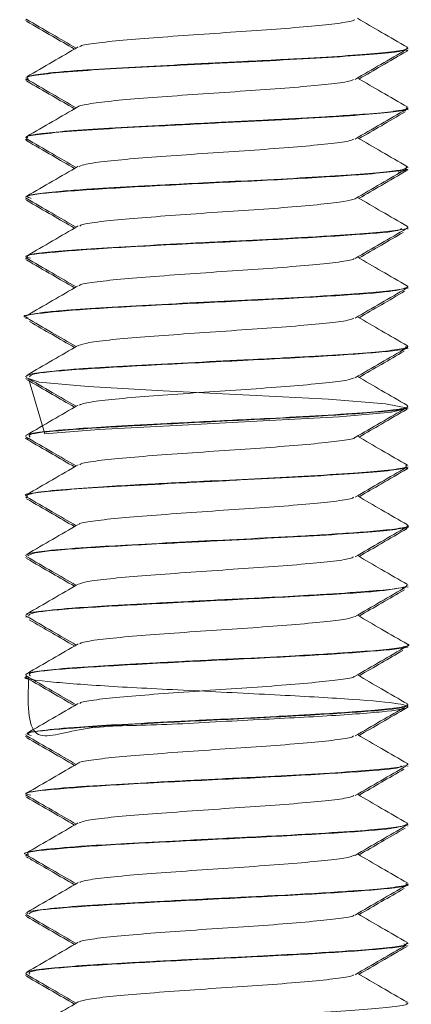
# Model space of a CAD drawing. Header units: millimetres. Extents: x -268 to 358, y -1428 to -19.
# Tile 29 of 34: x 244 to 252, y -81 to -60. Entities that reach past the tile are written whole.
import ezdxf

# ---------------------------------------------------------------- set-up
doc = ezdxf.new("R2010")
doc.units = ezdxf.units.MM

msp = doc.modelspace()

# ---------------------------------------------------------------- linework, layer by layer
at = {"color": 7, "linetype": 'Continuous', "lineweight": 15}
for p, q in [((243.831, -60.36), (243.831, -60.37)), ((251.831, -60.957), (251.831, -60.947)), ((251.831, -60.995), (251.831, -60.985)), ((243.831, -61.572), (243.831, -61.582)), ((243.831, -61.61), (243.831, -61.62)), ((251.781, -62.263), (251.784, -62.245)), ((251.831, -62.207), (251.831, -62.197)), ((251.831, -62.245), (251.831, -62.235)), ((243.831, -62.822), (243.831, -62.832)), ((243.831, -62.86), (243.831, -62.87)), ((251.769, -63.513), (251.8, -63.495)), ((251.831, -63.457), (251.831, -63.447)), ((251.831, -63.495), (251.831, -63.485)), ((243.831, -64.072), (243.831, -64.082)), ((243.831, -64.11), (243.831, -64.121)), ((251.831, -64.707), (251.831, -64.697)), ((251.831, -64.745), (251.831, -64.735)), ((243.831, -65.322), (243.831, -65.332)), ((243.831, -65.36), (243.831, -65.37)), ((251.831, -65.957), (251.831, -65.947)), ((251.831, -65.995), (251.831, -65.985)), ((243.831, -66.572), (243.831, -66.582)), ((243.831, -66.61), (243.831, -66.62)), ((251.831, -67.207), (251.831, -67.197)), ((251.712, -67.263), (251.751, -67.245)), ((251.831, -67.245), (251.831, -67.235)), ((243.831, -67.822), (243.831, -67.833)), ((243.831, -67.86), (243.831, -67.87)), ((251.831, -68.458), (251.831, -68.447)), ((251.831, -68.495), (251.831, -68.485)), ((243.831, -69.072), (243.831, -69.083)), ((243.831, -69.11), (243.831, -69.12)), ((251.819, -69.735), (251.735, -69.764)), ((251.831, -69.707), (251.831, -69.697)), ((251.831, -69.745), (251.831, -69.735)), ((243.831, -70.322), (243.831, -70.332)), ((243.831, -70.36), (243.831, -70.37)), ((243.862, -70.37), (243.839, -70.357)), ((251.793, -71.013), (251.785, -70.995)), ((251.831, -70.957), (251.831, -70.947)), ((251.831, -70.995), (251.831, -70.985)), ((243.831, -71.572), (243.831, -71.582)), ((243.831, -71.61), (243.831, -71.62)), ((251.716, -72.263), (251.764, -72.245)), ((251.831, -72.207), (251.831, -72.197)), ((251.831, -72.245), (251.831, -72.235)), ((243.831, -72.822), (243.831, -72.833)), ((243.831, -72.86), (243.831, -72.87)), ((251.745, -73.513), (251.822, -73.495)), ((251.831, -73.458), (251.831, -73.447)), ((251.831, -73.495), (251.831, -73.485)), ((243.831, -74.072), (243.831, -74.083)), ((243.831, -74.11), (243.831, -74.12)), ((251.831, -74.707), (251.831, -74.697)), ((251.831, -74.746), (251.831, -74.735)), ((243.831, -75.322), (243.831, -75.332)), ((243.831, -75.36), (243.831, -75.371)), ((251.831, -75.957), (251.831, -75.947)), ((251.831, -75.996), (251.831, -75.985)), ((243.831, -76.572), (243.831, -76.582)), ((243.831, -76.61), (243.831, -76.62)), ((251.831, -77.207), (251.831, -77.197)), ((251.831, -77.245), (251.831, -77.235)), ((243.831, -77.822), (243.831, -77.832)), ((243.831, -77.86), (243.831, -77.87)), ((243.846, -77.888), (243.889, -77.913)), ((251.711, -78.513), (251.744, -78.495)), ((251.831, -78.457), (251.831, -78.447)), ((251.831, -78.495), (251.831, -78.485)), ((243.831, -79.072), (243.831, -79.082)), ((243.831, -79.11), (243.831, -79.12)), ((251.831, -79.708), (251.831, -79.697)), ((251.831, -79.745), (251.831, -79.735)), ((243.831, -80.322), (243.831, -80.333)), ((243.831, -80.36), (243.831, -80.37)), ((251.831, -80.958), (251.831, -80.947))]:
    msp.add_line(p, q, dxfattribs=at)
at = {"color": 7, "linetype": 'Continuous', "lineweight": 15, "flags": 128}
msp.add_lwpolyline([(243.888, -67.87), (244.226, -69.031), (245.361, -68.939), (246.981, -68.851), (248.799, -68.758), (250.396, -68.67), (251.486, -68.578), (251.828, -68.488), (251.362, -68.399), (250.168, -68.306), (248.518, -68.218), (246.704, -68.125), (245.14, -68.036), (244.113, -67.945), (243.843, -67.854), (243.843, -67.854)], dxfattribs=at)
at = {"color": 7, "linetype": 'Continuous', "lineweight": 15}
for points, knots in [([(243.841, -60.346), (244.021, -60.451), (244.369, -60.653), (244.717, -60.855), (244.885, -60.952)], [0, 0, 0, 0, 0.517843, 1, 1, 1, 1]), ([(243.846, -60.388), (244.026, -60.493), (244.361, -60.687), (244.696, -60.881), (244.851, -60.971)], [0, 0, 0, 0, 0.537994, 1, 1, 1, 1]), ([(244.958, -60.927), (244.963, -60.92), (244.98, -60.894), (245.282, -60.847), (245.834, -60.784), (246.588, -60.728), (247.448, -60.665), (248.346, -60.605), (249.195, -60.546), (249.925, -60.483), (250.44, -60.426), (250.705, -60.382), (250.71, -60.359), (250.711, -60.356)], [0, 0, 0, 0, 0.034723, 0.140268, 0.2469, 0.351199, 0.457784, 0.56344, 0.668338, 0.775142, 0.879593, 0.985814, 1, 1, 1, 1]), ([(251.823, -60.934), (251.643, -60.83), (251.294, -60.628), (250.945, -60.425), (250.776, -60.327)], [0, 0, 0, 0, 0.515654, 1, 1, 1, 1]), ([(243.878, -61.597), (243.861, -61.582), (243.82, -61.547), (244.182, -61.495), (244.865, -61.431), (245.833, -61.373), (246.979, -61.312), (248.203, -61.25), (249.394, -61.193), (250.442, -61.13), (251.245, -61.071), (251.75, -61.014), (251.791, -60.975), (251.81, -60.957)], [0, 0, 0, 0, 0.069049, 0.162428, 0.257736, 0.351084, 0.445643, 0.540568, 0.63368, 0.728921, 0.822744, 0.91677, 1, 1, 1, 1]), ([(251.802, -60.934), (251.815, -60.937), (251.829, -60.94), (251.83, -60.943), (251.83, -60.943), (251.83, -60.944), (251.831, -60.95), (251.82, -60.969), (251.698, -61.007), (251.263, -61.06), (250.499, -61.116), (249.825, -61.157), (249.434, -61.179), (249.329, -61.184), (248.984, -61.202), (248.267, -61.237), (247.209, -61.29), (246.087, -61.349), (245.403, -61.388), (245.034, -61.413), (244.76, -61.433), (244.317, -61.471), (243.903, -61.52), (243.866, -61.556), (243.849, -61.572)], [0, 0, 0, 0, 0.013166, 0.013412, 0.013828, 0.015168, 0.019882, 0.037442, 0.104972, 0.195445, 0.285565, 0.377243, 0.3805, 0.386041, 0.403973, 0.467137, 0.558111, 0.648553, 0.738988, 0.748229, 0.766613, 0.830709, 0.921471, 1, 1, 1, 1]), ([(244.93, -60.926), (244.75, -61.03), (244.39, -61.239), (244.03, -61.448), (243.85, -61.552)], [0, 0, 0, 0, 0.4996716, 1, 1, 1, 1]), ([(250.727, -61.606), (250.906, -61.501), (251.265, -61.292), (251.625, -61.084), (251.805, -60.979)], [0, 0, 0, 0, 0.49971, 1, 1, 1, 1]), ([(250.81, -61.596), (250.966, -61.506), (251.3, -61.311), (251.636, -61.117), (251.815, -61.013)], [0, 0, 0, 0, 0.464504, 1, 1, 1, 1]), ([(251.81, -61.013), (251.813, -61.012), (251.841, -61.007), (251.817, -61.001), (251.795, -60.995)], [0, 0, 0, 0, 0.110509, 1, 1, 1, 1]), ([(243.849, -61.62), (243.841, -61.618), (243.817, -61.61), (243.86, -61.603), (243.889, -61.598)], [0, 0, 0, 0, 0.306725, 1, 1, 1, 1]), ([(243.841, -61.596), (244.021, -61.701), (244.369, -61.903), (244.717, -62.105), (244.885, -62.202)], [0, 0, 0, 0, 0.517843, 1, 1, 1, 1]), ([(243.846, -61.638), (244.026, -61.743), (244.361, -61.937), (244.696, -62.131), (244.851, -62.221)], [0, 0, 0, 0, 0.537994, 1, 1, 1, 1]), ([(244.937, -62.176), (244.937, -62.175), (244.933, -62.154), (245.175, -62.115), (245.658, -62.051), (246.37, -61.993), (247.207, -61.932), (248.103, -61.87), (248.974, -61.813), (249.743, -61.75), (250.322, -61.691), (250.654, -61.643), (250.685, -61.614), (250.695, -61.606)], [0, 0, 0, 0, 0.006044, 0.110696, 0.217519, 0.322136, 0.428115, 0.534505, 0.638856, 0.745604, 0.850754, 0.956133, 1, 1, 1, 1]), ([(251.823, -62.184), (251.643, -62.08), (251.294, -61.878), (250.945, -61.675), (250.776, -61.577)], [0, 0, 0, 0, 0.5156526, 1, 1, 1, 1]), ([(243.862, -62.832), (243.853, -62.827), (243.799, -62.803), (244.061, -62.761), (244.644, -62.698), (245.55, -62.638), (246.656, -62.58), (247.868, -62.516), (249.081, -62.459), (250.176, -62.397), (251.065, -62.336), (251.627, -62.279), (251.873, -62.233), (251.815, -62.21), (251.808, -62.207)], [0, 0, 0, 0, 0.021184, 0.116451, 0.213857, 0.310204, 0.406155, 0.50367, 0.599014, 0.696129, 0.792999, 0.888501, 0.986061, 1, 1, 1, 1]), ([(244.93, -62.176), (244.75, -62.28), (244.39, -62.489), (244.03, -62.698), (243.85, -62.802)], [0, 0, 0, 0, 0.4996716, 1, 1, 1, 1]), ([(251.793, -62.197), (251.804, -62.203), (251.841, -62.223), (251.711, -62.248), (251.589, -62.268), (251.549, -62.273), (251.394, -62.294), (251.121, -62.319), (250.609, -62.357), (250.01, -62.397), (249.419, -62.43), (249.045, -62.449), (249.031, -62.45), (248.984, -62.452), (248.806, -62.461), (248.445, -62.479), (248.074, -62.497), (247.763, -62.513), (247.372, -62.532), (246.64, -62.57), (245.672, -62.622), (244.777, -62.678), (244.329, -62.721), (244.126, -62.746), (243.99, -62.765), (243.839, -62.79), (243.863, -62.813), (243.873, -62.822)], [0, 0, 0, 0, 0.03007, 0.097471, 0.115755, 0.121029, 0.123723, 0.215066, 0.246971, 0.308288, 0.401327, 0.401679, 0.402364, 0.404732, 0.413462, 0.446881, 0.492907, 0.502403, 0.521193, 0.586554, 0.678838, 0.770738, 0.86424, 0.873524, 0.891916, 0.95593, 1, 1, 1, 1]), ([(250.727, -62.856), (250.906, -62.751), (251.265, -62.542), (251.625, -62.334), (251.805, -62.23)], [0, 0, 0, 0, 0.499711, 1, 1, 1, 1]), ([(250.81, -62.846), (250.966, -62.756), (251.287, -62.569), (251.609, -62.383), (251.775, -62.286)], [0, 0, 0, 0, 0.48392, 1, 1, 1, 1]), ([(243.867, -62.888), (243.854, -62.886), (243.811, -62.877), (243.848, -62.868), (243.874, -62.861)], [0, 0, 0, 0, 0.29536, 1, 1, 1, 1]), ([(243.841, -62.846), (244.021, -62.951), (244.369, -63.153), (244.717, -63.355), (244.885, -63.452)], [0, 0, 0, 0, 0.517843, 1, 1, 1, 1]), ([(243.846, -62.888), (244.026, -62.993), (244.361, -63.187), (244.696, -63.381), (244.851, -63.471)], [0, 0, 0, 0, 0.537995, 1, 1, 1, 1]), ([(244.948, -63.427), (244.985, -63.412), (245.07, -63.377), (245.508, -63.318), (246.16, -63.258), (246.972, -63.2), (247.858, -63.136), (248.745, -63.079), (249.549, -63.017), (250.186, -62.956), (250.598, -62.904), (250.67, -62.869), (250.699, -62.855)], [0, 0, 0, 0, 0.083631, 0.18999, 0.295189, 0.399955, 0.506435, 0.610534, 0.716575, 0.822348, 0.92662, 1, 1, 1, 1]), ([(251.823, -63.434), (251.643, -63.33), (251.294, -63.128), (250.945, -62.925), (250.776, -62.827)], [0, 0, 0, 0, 0.5156526, 1, 1, 1, 1]), ([(251.805, -63.434), (251.801, -63.455), (251.794, -63.494), (251.345, -63.551), (250.672, -63.604), (249.73, -63.664), (248.65, -63.72), (247.629, -63.769), (246.858, -63.809), (246.097, -63.85), (245.513, -63.881), (244.936, -63.919), (244.433, -63.959), (243.972, -64.011), (243.84, -64.048), (243.832, -64.068), (243.831, -64.069), (243.83, -64.07), (243.831, -64.072), (243.831, -64.072)], [0, 0, 0, 0, 0.098252, 0.178368, 0.266383, 0.358058, 0.448137, 0.531813, 0.595348, 0.630674, 0.720274, 0.751658, 0.811705, 0.902128, 0.992544, 0.993268, 0.994662, 0.99946, 1, 1, 1, 1]), ([(244.93, -63.426), (244.75, -63.53), (244.39, -63.739), (244.03, -63.948), (243.85, -64.052)], [0, 0, 0, 0, 0.4996723, 1, 1, 1, 1]), ([(243.945, -64.098), (243.902, -64.083), (243.764, -64.039), (244.417, -63.965), (245.739, -63.876), (247.531, -63.783), (249.373, -63.696), (250.741, -63.611), (251.507, -63.545), (251.833, -63.494), (251.797, -63.466), (251.786, -63.457)], [0, 0, 0, 0, 0.065651, 0.206348, 0.347224, 0.48913, 0.629277, 0.771637, 0.864988, 0.96038, 1, 1, 1, 1]), ([(250.727, -64.106), (250.906, -64.001), (251.265, -63.792), (251.625, -63.584), (251.805, -63.48)], [0, 0, 0, 0, 0.49971, 1, 1, 1, 1]), ([(251.796, -63.485), (251.807, -63.49), (251.866, -63.511), (251.734, -63.532), (251.628, -63.549)], [0, 0, 0, 0, 0.195191, 1, 1, 1, 1]), ([(250.81, -64.096), (250.966, -64.006), (251.3, -63.811), (251.636, -63.617), (251.815, -63.513)], [0, 0, 0, 0, 0.464505, 1, 1, 1, 1]), ([(243.841, -64.096), (244.021, -64.201), (244.369, -64.403), (244.717, -64.605), (244.885, -64.702)], [0, 0, 0, 0, 0.517843, 1, 1, 1, 1]), ([(244.961, -64.677), (244.975, -64.667), (245.015, -64.637), (245.368, -64.585), (245.963, -64.524), (246.742, -64.467), (247.614, -64.403), (248.509, -64.345), (249.344, -64.285), (250.033, -64.222), (250.538, -64.165), (250.663, -64.125), (250.726, -64.104)], [0, 0, 0, 0, 0.054364, 0.160178, 0.266163, 0.370275, 0.476757, 0.581445, 0.6867, 0.793023, 0.897023, 1, 1, 1, 1]), ([(251.823, -64.684), (251.643, -64.58), (251.294, -64.378), (250.945, -64.175), (250.776, -64.077)], [0, 0, 0, 0, 0.515654, 1, 1, 1, 1]), ([(243.846, -64.138), (244.026, -64.243), (244.361, -64.437), (244.696, -64.631), (244.851, -64.721)], [0, 0, 0, 0, 0.537994, 1, 1, 1, 1]), ([(243.926, -65.347), (243.889, -65.338), (243.72, -65.299), (244.25, -65.233), (245.45, -65.141), (247.192, -65.05), (249.06, -64.962), (250.64, -64.868), (251.618, -64.795), (251.679, -64.747), (251.701, -64.73)], [0, 0, 0, 0, 0.0418936, 0.1874698, 0.3346162, 0.4810824, 0.6270005, 0.774616, 0.920053, 1, 1, 1, 1]), ([(244.93, -64.676), (244.75, -64.78), (244.39, -64.989), (244.03, -65.198), (243.85, -65.302)], [0, 0, 0, 0, 0.4996716, 1, 1, 1, 1]), ([(251.813, -64.697), (251.819, -64.699), (251.873, -64.72), (251.653, -64.764), (251.144, -64.82), (250.42, -64.871), (249.762, -64.911), (249.056, -64.95), (248.496, -64.976), (247.991, -65.001), (247.601, -65.021), (246.867, -65.058), (245.883, -65.111), (244.941, -65.166), (244.256, -65.227), (243.869, -65.277), (243.868, -65.309), (243.867, -65.322)], [0, 0, 0, 0, 0.010814, 0.104387, 0.196147, 0.2887, 0.349298, 0.382342, 0.473668, 0.484418, 0.503592, 0.567119, 0.660014, 0.751506, 0.845052, 0.937092, 1, 1, 1, 1]), ([(250.727, -65.356), (250.906, -65.251), (251.265, -65.042), (251.625, -64.834), (251.805, -64.73)], [0, 0, 0, 0, 0.49971, 1, 1, 1, 1]), ([(250.81, -65.346), (250.966, -65.256), (251.274, -65.077), (251.583, -64.898), (251.736, -64.809)], [0, 0, 0, 0, 0.504415, 1, 1, 1, 1]), ([(243.841, -65.346), (244.021, -65.451), (244.369, -65.653), (244.717, -65.855), (244.885, -65.952)], [0, 0, 0, 0, 0.517843, 1, 1, 1, 1]), ([(244.954, -65.927), (244.956, -65.922), (244.965, -65.897), (245.246, -65.853), (245.777, -65.79), (246.518, -65.733), (247.372, -65.67), (248.27, -65.609), (249.127, -65.552), (249.869, -65.488), (250.405, -65.431), (250.689, -65.385), (250.701, -65.36), (250.704, -65.356)], [0, 0, 0, 0, 0.025696, 0.130925, 0.237659, 0.341998, 0.448434, 0.554362, 0.659028, 0.765856, 0.870469, 0.976464, 1, 1, 1, 1]), ([(251.823, -65.934), (251.643, -65.83), (251.294, -65.628), (250.945, -65.425), (250.776, -65.327)], [0, 0, 0, 0, 0.515654, 1, 1, 1, 1]), ([(243.846, -65.388), (244.026, -65.493), (244.361, -65.687), (244.696, -65.881), (244.851, -65.971)], [0, 0, 0, 0, 0.537994, 1, 1, 1, 1]), ([(243.879, -66.597), (243.862, -66.594), (243.682, -66.56), (244.111, -66.5), (245.175, -66.406), (246.862, -66.318), (248.726, -66.227), (250.397, -66.135), (251.599, -66.048), (251.746, -65.987), (251.82, -65.957)], [0, 0, 0, 0, 0.014318, 0.154591, 0.297053, 0.437661, 0.579137, 0.720857, 0.861349, 1, 1, 1, 1]), ([(251.818, -65.934), (251.822, -65.936), (251.849, -65.95), (251.792, -65.985), (251.5, -66.037), (250.982, -66.08), (250.435, -66.119), (249.808, -66.159), (248.858, -66.21), (247.689, -66.265), (246.534, -66.326), (245.486, -66.382), (244.734, -66.433), (244.313, -66.473), (243.996, -66.512), (243.867, -66.539), (243.833, -66.563), (243.832, -66.568), (243.832, -66.572)], [0, 0, 0, 0, 0.009426, 0.066846, 0.15827, 0.247765, 0.2817, 0.339501, 0.430308, 0.520155, 0.611863, 0.701803, 0.7925, 0.852089, 0.884279, 0.973787, 0.984385, 1, 1, 1, 1]), ([(244.93, -65.926), (244.75, -66.03), (244.39, -66.239), (244.03, -66.448), (243.85, -66.552)], [0, 0, 0, 0, 0.4996716, 1, 1, 1, 1]), ([(250.727, -66.606), (250.906, -66.501), (251.265, -66.292), (251.625, -66.084), (251.805, -65.98)], [0, 0, 0, 0, 0.499711, 1, 1, 1, 1]), ([(250.81, -66.596), (250.966, -66.506), (251.283, -66.322), (251.601, -66.137), (251.763, -66.043)], [0, 0, 0, 0, 0.489822, 1, 1, 1, 1]), ([(243.841, -66.596), (244.021, -66.701), (244.369, -66.903), (244.717, -67.105), (244.885, -67.202)], [0, 0, 0, 0, 0.517843, 1, 1, 1, 1]), ([(251.823, -67.184), (251.643, -67.08), (251.294, -66.878), (250.945, -66.675), (250.776, -66.577)], [0, 0, 0, 0, 0.515653, 1, 1, 1, 1]), ([(243.908, -66.674), (244.068, -66.767), (244.382, -66.949), (244.696, -67.131), (244.851, -67.221)], [0, 0, 0, 0, 0.507632, 1, 1, 1, 1]), ([(244.93, -67.177), (244.99, -67.158), (245.113, -67.119), (245.614, -67.056), (246.302, -66.998), (247.133, -66.938), (248.026, -66.875), (248.903, -66.818), (249.683, -66.755), (250.282, -66.696), (250.637, -66.647), (250.68, -66.616), (250.694, -66.605)], [0, 0, 0, 0, 0.102855, 0.209487, 0.314149, 0.419692, 0.526065, 0.630192, 0.73667, 0.841967, 0.946856, 1, 1, 1, 1]), ([(251.804, -67.184), (251.816, -67.187), (251.828, -67.189), (251.83, -67.192), (251.83, -67.194), (251.831, -67.199), (251.822, -67.218), (251.702, -67.256), (251.273, -67.309), (250.513, -67.365), (249.817, -67.408), (249.348, -67.433), (248.991, -67.452), (248.279, -67.487), (247.228, -67.539), (246.104, -67.598), (245.416, -67.637), (245.045, -67.662), (244.769, -67.682), (244.325, -67.72), (243.906, -67.77), (243.866, -67.805), (243.847, -67.822)], [0, 0, 0, 0, 0.011683, 0.0124688, 0.0139156, 0.018794, 0.0364831, 0.1034799, 0.1940019, 0.2840766, 0.3757607, 0.3857531, 0.4040869, 0.4656914, 0.5566277, 0.6470811, 0.7375271, 0.7471901, 0.7657116, 0.8292325, 0.9200376, 1, 1, 1, 1]), ([(244.93, -67.176), (244.75, -67.28), (244.39, -67.489), (244.03, -67.698), (243.85, -67.802)], [0, 0, 0, 0, 0.4996716, 1, 1, 1, 1]), ([(243.906, -67.833), (243.921, -67.81), (243.955, -67.759), (244.952, -67.672), (246.529, -67.585), (248.387, -67.492), (250.146, -67.403), (251.364, -67.313), (251.921, -67.246), (251.795, -67.212), (251.778, -67.207)], [0, 0, 0, 0, 0.1085085, 0.2544331, 0.3980748, 0.5437138, 0.687972, 0.832395, 0.9778932, 1, 1, 1, 1]), ([(250.727, -67.856), (250.906, -67.751), (251.265, -67.542), (251.625, -67.334), (251.805, -67.23)], [0, 0, 0, 0, 0.49971, 1, 1, 1, 1]), ([(250.81, -67.846), (250.966, -67.756), (251.28, -67.573), (251.595, -67.391), (251.755, -67.298)], [0, 0, 0, 0, 0.494411, 1, 1, 1, 1]), ([(251.823, -68.434), (251.643, -68.33), (251.294, -68.128), (250.945, -67.925), (250.776, -67.827)], [0, 0, 0, 0, 0.515653, 1, 1, 1, 1]), ([(243.841, -67.846), (244.021, -67.951), (244.369, -68.153), (244.717, -68.355), (244.885, -68.452)], [0, 0, 0, 0, 0.517844, 1, 1, 1, 1]), ([(243.846, -67.888), (244.026, -67.993), (244.361, -68.187), (244.696, -68.381), (244.851, -68.471)], [0, 0, 0, 0, 0.537994, 1, 1, 1, 1]), ([(244.954, -68.427), (244.983, -68.413), (245.052, -68.38), (245.462, -68.324), (246.097, -68.263), (246.899, -68.205), (247.781, -68.141), (248.671, -68.084), (249.485, -68.023), (250.14, -67.961), (250.58, -67.908), (250.667, -67.871), (250.705, -67.855)], [0, 0, 0, 0, 0.074355, 0.180586, 0.286074, 0.390576, 0.4971, 0.601328, 0.707163, 0.813151, 0.91728, 1, 1, 1, 1]), ([(251.812, -68.447), (251.818, -68.45), (251.866, -68.476), (251.605, -68.523), (250.985, -68.582), (250.085, -68.643), (249.077, -68.699), (247.966, -68.752), (246.839, -68.81), (245.741, -68.868), (244.812, -68.925), (244.152, -68.986), (243.888, -69.033), (243.826, -69.06), (243.834, -69.07), (243.835, -69.072)], [0, 0, 0, 0, 0.014949, 0.125621, 0.211777, 0.314513, 0.411647, 0.473517, 0.583594, 0.677139, 0.756287, 0.867635, 0.95347, 0.991374, 1, 1, 1, 1]), ([(244.93, -68.426), (244.75, -68.53), (244.39, -68.739), (244.03, -68.948), (243.85, -69.052)], [0, 0, 0, 0, 0.4996716, 1, 1, 1, 1]), ([(243.922, -69.097), (243.9, -69.076), (243.848, -69.024), (244.719, -68.939), (246.209, -68.852), (248.046, -68.757), (249.859, -68.67), (251.174, -68.578), (251.835, -68.515), (251.777, -68.482), (251.772, -68.48)], [0, 0, 0, 0, 0.1072858, 0.2545992, 0.4000687, 0.5478373, 0.6933854, 0.8404881, 0.9869333, 1, 1, 1, 1]), ([(250.727, -69.106), (250.906, -69.001), (251.265, -68.792), (251.625, -68.584), (251.805, -68.48)], [0, 0, 0, 0, 0.49971, 1, 1, 1, 1]), ([(250.81, -69.096), (250.966, -69.006), (251.3, -68.811), (251.636, -68.617), (251.815, -68.513)], [0, 0, 0, 0, 0.4645044, 1, 1, 1, 1]), ([(243.908, -69.138), (243.859, -69.133), (243.806, -69.127), (243.834, -69.121), (243.835, -69.12)], [0, 0, 0, 0, 0.941048, 1, 1, 1, 1]), ([(243.841, -69.096), (244.021, -69.201), (244.369, -69.403), (244.717, -69.605), (244.885, -69.702)], [0, 0, 0, 0, 0.517843, 1, 1, 1, 1]), ([(243.846, -69.138), (244.026, -69.243), (244.361, -69.437), (244.696, -69.631), (244.851, -69.721)], [0, 0, 0, 0, 0.537994, 1, 1, 1, 1]), ([(244.961, -69.677), (244.97, -69.668), (244.999, -69.64), (245.327, -69.591), (245.903, -69.528), (246.671, -69.472), (247.537, -69.409), (248.435, -69.349), (249.275, -69.29), (249.989, -69.227), (250.478, -69.17), (250.723, -69.128), (250.722, -69.107), (250.722, -69.106)], [0, 0, 0, 0, 0.045374, 0.151244, 0.257708, 0.362031, 0.468742, 0.574033, 0.679271, 0.785996, 0.890328, 0.996765, 1, 1, 1, 1]), ([(251.823, -69.684), (251.643, -69.58), (251.294, -69.378), (250.945, -69.175), (250.776, -69.077)], [0, 0, 0, 0, 0.515653, 1, 1, 1, 1]), ([(251.791, -69.684), (251.802, -69.7), (251.829, -69.738), (251.421, -69.795), (250.688, -69.853), (249.741, -69.914), (248.644, -69.97), (247.452, -70.027), (246.347, -70.086), (245.374, -70.139), (244.55, -70.196), (244.011, -70.258), (243.785, -70.299), (243.84, -70.32), (243.845, -70.322)], [0, 0, 0, 0, 0.0729264, 0.1764552, 0.2617108, 0.3615328, 0.4471735, 0.5316342, 0.6391253, 0.70847, 0.7944537, 0.903699, 0.9919038, 1, 1, 1, 1]), ([(244.93, -69.676), (244.75, -69.78), (244.39, -69.989), (244.03, -70.198), (243.85, -70.302)], [0, 0, 0, 0, 0.499672, 1, 1, 1, 1]), ([(243.867, -70.347), (243.857, -70.33), (243.833, -70.293), (244.236, -70.238), (244.951, -70.175), (245.942, -70.118), (247.1, -70.056), (248.326, -69.994), (249.508, -69.937), (250.536, -69.874), (251.309, -69.816), (251.77, -69.759), (251.79, -69.723), (251.798, -69.707)], [0, 0, 0, 0, 0.078257, 0.171889, 0.267179, 0.360369, 0.45517, 0.549895, 0.643134, 0.738437, 0.831978, 0.926322, 1, 1, 1, 1]), ([(250.727, -70.356), (250.906, -70.251), (251.265, -70.042), (251.625, -69.834), (251.805, -69.73)], [0, 0, 0, 0, 0.49971, 1, 1, 1, 1]), ([(250.81, -70.346), (250.966, -70.256), (251.3, -70.061), (251.636, -69.867), (251.815, -69.763)], [0, 0, 0, 0, 0.4645044, 1, 1, 1, 1]), ([(251.794, -69.763), (251.809, -69.76), (251.84, -69.754), (251.818, -69.748), (251.807, -69.745)], [0, 0, 0, 0, 0.465872, 1, 1, 1, 1]), ([(243.841, -70.346), (244.021, -70.451), (244.369, -70.653), (244.717, -70.855), (244.885, -70.952)], [0, 0, 0, 0, 0.517843, 1, 1, 1, 1]), ([(243.846, -70.388), (244.026, -70.493), (244.361, -70.687), (244.696, -70.881), (244.851, -70.971)], [0, 0, 0, 0, 0.537994, 1, 1, 1, 1]), ([(244.947, -70.926), (244.948, -70.923), (244.95, -70.9), (245.212, -70.858), (245.721, -70.795), (246.45, -70.738), (247.296, -70.676), (248.193, -70.614), (249.057, -70.557), (249.811, -70.494), (250.368, -70.436), (250.673, -70.389), (250.693, -70.362), (250.698, -70.356)], [0, 0, 0, 0, 0.016668, 0.121601, 0.228398, 0.332833, 0.43908, 0.545242, 0.649732, 0.756545, 0.861374, 0.967107, 1, 1, 1, 1]), ([(251.823, -70.934), (251.643, -70.83), (251.294, -70.628), (250.945, -70.425), (250.776, -70.327)], [0, 0, 0, 0, 0.515653, 1, 1, 1, 1]), ([(244.93, -70.926), (244.75, -71.03), (244.39, -71.239), (244.03, -71.448), (243.85, -71.552)], [0, 0, 0, 0, 0.4996716, 1, 1, 1, 1]), ([(251.8, -70.934), (251.812, -70.938), (251.893, -70.964), (251.679, -71.012), (251.18, -71.065), (250.414, -71.122), (249.382, -71.184), (248.149, -71.243), (246.991, -71.302), (245.953, -71.357), (244.98, -71.413), (244.267, -71.474), (243.883, -71.527), (243.848, -71.559), (243.833, -71.572)], [0, 0, 0, 0, 0.017988, 0.12605, 0.210886, 0.278686, 0.39568, 0.488818, 0.571012, 0.665022, 0.744221, 0.849457, 0.937828, 1, 1, 1, 1]), ([(243.873, -71.582), (243.917, -71.557), (244.012, -71.501), (245.119, -71.411), (246.577, -71.334), (247.992, -71.26), (249.198, -71.203), (250.275, -71.141), (251.14, -71.08), (251.663, -71.022), (251.886, -70.978), (251.826, -70.958), (251.823, -70.957)], [0, 0, 0, 0, 0.126027, 0.271527, 0.414923, 0.512513, 0.607945, 0.705402, 0.802163, 0.898045, 0.995763, 1, 1, 1, 1]), ([(250.727, -71.606), (250.906, -71.501), (251.265, -71.292), (251.625, -71.084), (251.805, -70.98)], [0, 0, 0, 0, 0.49971, 1, 1, 1, 1]), ([(250.81, -71.596), (250.966, -71.506), (251.3, -71.311), (251.636, -71.117), (251.815, -71.013)], [0, 0, 0, 0, 0.4645044, 1, 1, 1, 1]), ([(243.841, -71.596), (244.021, -71.701), (244.369, -71.903), (244.717, -72.105), (244.885, -72.202)], [0, 0, 0, 0, 0.517843, 1, 1, 1, 1]), ([(243.846, -71.638), (244.026, -71.743), (244.361, -71.937), (244.696, -72.131), (244.851, -72.221)], [0, 0, 0, 0, 0.537994, 1, 1, 1, 1]), ([(244.938, -72.177), (244.987, -72.16), (245.092, -72.123), (245.564, -72.062), (246.236, -72.003), (247.059, -71.943), (247.949, -71.88), (248.83, -71.823), (249.622, -71.761), (250.239, -71.7), (250.619, -71.65), (250.675, -71.617), (250.695, -71.605)], [0, 0, 0, 0, 0.094559, 0.201021, 0.305842, 0.410971, 0.517349, 0.621365, 0.727596, 0.833067, 0.937573, 1, 1, 1, 1]), ([(251.823, -72.184), (251.643, -72.08), (251.294, -71.878), (250.945, -71.675), (250.776, -71.577)], [0, 0, 0, 0, 0.515653, 1, 1, 1, 1]), ([(251.801, -72.197), (251.807, -72.205), (251.832, -72.234), (251.52, -72.284), (250.849, -72.341), (249.979, -72.399), (248.911, -72.457), (247.769, -72.511), (246.56, -72.575), (245.543, -72.629), (244.663, -72.687), (244.085, -72.748), (243.811, -72.791), (243.858, -72.816), (243.869, -72.822)], [0, 0, 0, 0, 0.035793, 0.141944, 0.227885, 0.330942, 0.406714, 0.505123, 0.602635, 0.696215, 0.774751, 0.88385, 0.971976, 1, 1, 1, 1]), ([(244.93, -72.176), (244.75, -72.28), (244.39, -72.489), (244.03, -72.698), (243.85, -72.802)], [0, 0, 0, 0, 0.499672, 1, 1, 1, 1]), ([(243.891, -72.847), (243.892, -72.822), (243.893, -72.767), (244.873, -72.677), (246.426, -72.591), (248.286, -72.497), (250.033, -72.408), (251.38, -72.319), (251.655, -72.259), (251.791, -72.23)], [0, 0, 0, 0, 0.125045, 0.272765, 0.418226, 0.565891, 0.711806, 0.858344, 1, 1, 1, 1]), ([(250.727, -72.856), (250.906, -72.751), (251.265, -72.542), (251.625, -72.334), (251.805, -72.23)], [0, 0, 0, 0, 0.49971, 1, 1, 1, 1]), ([(250.81, -72.846), (250.966, -72.756), (251.282, -72.572), (251.599, -72.389), (251.76, -72.295)], [0, 0, 0, 0, 0.491842, 1, 1, 1, 1]), ([(243.871, -72.87), (243.849, -72.866), (243.817, -72.861), (243.851, -72.857), (243.861, -72.855)], [0, 0, 0, 0, 0.687957, 1, 1, 1, 1]), ([(243.841, -72.846), (244.021, -72.951), (244.369, -73.153), (244.717, -73.355), (244.885, -73.452)], [0, 0, 0, 0, 0.517843, 1, 1, 1, 1]), ([(243.903, -72.921), (244.065, -73.015), (244.381, -73.198), (244.696, -73.381), (244.851, -73.471)], [0, 0, 0, 0, 0.510083, 1, 1, 1, 1]), ([(244.958, -73.427), (244.979, -73.415), (245.035, -73.383), (245.418, -73.329), (246.034, -73.268), (246.826, -73.21), (247.704, -73.147), (248.597, -73.089), (249.421, -73.028), (250.091, -72.966), (250.561, -72.911), (250.665, -72.873), (250.713, -72.855)], [0, 0, 0, 0, 0.065125, 0.171186, 0.276926, 0.381218, 0.487746, 0.592155, 0.697746, 0.803911, 0.907949, 1, 1, 1, 1]), ([(251.823, -73.434), (251.643, -73.33), (251.294, -73.128), (250.945, -72.925), (250.776, -72.827)], [0, 0, 0, 0, 0.515653, 1, 1, 1, 1]), ([(251.82, -73.434), (251.822, -73.434), (251.903, -73.455), (251.742, -73.499), (251.303, -73.556), (250.783, -73.595), (250.385, -73.622), (250.035, -73.644), (249.387, -73.682), (248.629, -73.721), (247.9, -73.755), (247.122, -73.795), (246.171, -73.845), (245.161, -73.901), (244.392, -73.961), (243.993, -74.012), (243.865, -74.043), (243.836, -74.059), (243.831, -74.068), (243.831, -74.071), (243.831, -74.072)], [0, 0, 0, 0, 0.0014407, 0.1015319, 0.192031, 0.2739777, 0.2898905, 0.3175519, 0.3776527, 0.4642033, 0.5002998, 0.5489661, 0.6464896, 0.7282863, 0.8274842, 0.9180554, 0.9614592, 0.9842621, 0.9962153, 1, 1, 1, 1]), ([(244.93, -73.426), (244.75, -73.53), (244.39, -73.739), (244.03, -73.948), (243.85, -74.052)], [0, 0, 0, 0, 0.499672, 1, 1, 1, 1]), ([(243.932, -74.098), (243.902, -74.077), (243.829, -74.027), (244.652, -73.944), (246.11, -73.857), (247.939, -73.763), (249.763, -73.676), (251.117, -73.583), (251.811, -73.519), (251.76, -73.484), (251.754, -73.48)], [0, 0, 0, 0, 0.099201, 0.24627, 0.39182, 0.539579, 0.685034, 0.83236, 0.978543, 1, 1, 1, 1]), ([(250.727, -74.106), (250.906, -74.001), (251.265, -73.792), (251.625, -73.584), (251.805, -73.48)], [0, 0, 0, 0, 0.49971, 1, 1, 1, 1]), ([(250.81, -74.096), (250.966, -74.006), (251.272, -73.828), (251.579, -73.65), (251.73, -73.563)], [0, 0, 0, 0, 0.507766, 1, 1, 1, 1]), ([(243.892, -74.138), (243.874, -74.646), (243.841, -75.598), (244.945, -75.138), (246.524, -75.143), (248.384, -75.024), (250.132, -74.944), (251.409, -74.848), (251.96, -74.761), (251.672, -74.669), (250.604, -74.578), (248.97, -74.49), (247.113, -74.396), (245.374, -74.309), (244.226, -74.215), (243.715, -74.155), (243.848, -74.123), (243.857, -74.12)], [0, 0, 0, 0, 0.080372, 0.1506, 0.22077, 0.291592, 0.361453, 0.432426, 0.502376, 0.57296, 0.64339, 0.713414, 0.784346, 0.854192, 0.925096, 0.995162, 1, 1, 1, 1]), ([(243.846, -74.093), (243.844, -74.094), (243.831, -74.1), (243.841, -74.106), (243.85, -74.11)], [0, 0, 0, 0, 0.168143, 1, 1, 1, 1]), ([(243.841, -74.096), (244.021, -74.201), (244.369, -74.403), (244.717, -74.605), (244.885, -74.702)], [0, 0, 0, 0, 0.517843, 1, 1, 1, 1]), ([(243.846, -74.138), (244.026, -74.243), (244.361, -74.437), (244.696, -74.631), (244.851, -74.721)], [0, 0, 0, 0, 0.537994, 1, 1, 1, 1]), ([(244.959, -74.677), (244.964, -74.67), (244.983, -74.643), (245.289, -74.596), (245.844, -74.534), (246.6, -74.477), (247.461, -74.414), (248.359, -74.354), (249.207, -74.295), (249.934, -74.232), (250.446, -74.175), (250.708, -74.131), (250.712, -74.108), (250.713, -74.106)], [0, 0, 0, 0, 0.036285, 0.141881, 0.248492, 0.352789, 0.459396, 0.565002, 0.669945, 0.776741, 0.88117, 0.987426, 1, 1, 1, 1]), ([(251.823, -74.684), (251.643, -74.58), (251.294, -74.378), (250.945, -74.175), (250.776, -74.077)], [0, 0, 0, 0, 0.515653, 1, 1, 1, 1]), ([(244.93, -74.676), (244.75, -74.78), (244.39, -74.989), (244.03, -75.198), (243.85, -75.302)], [0, 0, 0, 0, 0.4996716, 1, 1, 1, 1]), ([(251.812, -74.697), (251.818, -74.7), (251.867, -74.725), (251.608, -74.773), (251.124, -74.819), (250.589, -74.858), (250.155, -74.887), (249.757, -74.91), (249.45, -74.928), (248.892, -74.958), (247.959, -75.002), (246.792, -75.062), (245.754, -75.118), (244.821, -75.174), (244.175, -75.236), (243.84, -75.284), (243.868, -75.312), (243.877, -75.322)], [0, 0, 0, 0, 0.014268, 0.124434, 0.211393, 0.249003, 0.316893, 0.344261, 0.359644, 0.399017, 0.488042, 0.583488, 0.675987, 0.755263, 0.86645, 0.952996, 1, 1, 1, 1]), ([(243.946, -75.348), (243.903, -75.332), (243.775, -75.286), (244.455, -75.212), (245.803, -75.123), (247.6, -75.029), (249.451, -74.943), (250.916, -74.848), (251.728, -74.781), (251.717, -74.74), (251.714, -74.73)], [0, 0, 0, 0, 0.073622, 0.219807, 0.365872, 0.513295, 0.658718, 0.806452, 0.952059, 1, 1, 1, 1]), ([(250.727, -75.356), (250.906, -75.251), (251.265, -75.042), (251.625, -74.834), (251.805, -74.73)], [0, 0, 0, 0, 0.49971, 1, 1, 1, 1]), ([(250.81, -75.346), (250.966, -75.256), (251.3, -75.061), (251.636, -74.867), (251.815, -74.763)], [0, 0, 0, 0, 0.4645044, 1, 1, 1, 1]), ([(243.841, -75.346), (244.021, -75.451), (244.369, -75.653), (244.717, -75.855), (244.885, -75.952)], [0, 0, 0, 0, 0.517843, 1, 1, 1, 1]), ([(243.846, -75.388), (244.026, -75.493), (244.361, -75.687), (244.696, -75.881), (244.851, -75.971)], [0, 0, 0, 0, 0.537994, 1, 1, 1, 1]), ([(244.939, -75.926), (244.938, -75.925), (244.936, -75.903), (245.18, -75.864), (245.667, -75.8), (246.382, -75.743), (247.22, -75.681), (248.116, -75.619), (248.986, -75.562), (249.753, -75.499), (250.329, -75.44), (250.657, -75.393), (250.686, -75.364), (250.695, -75.356)], [0, 0, 0, 0, 0.007609, 0.112298, 0.21912, 0.323705, 0.429727, 0.536088, 0.640454, 0.747214, 0.852313, 0.957747, 1, 1, 1, 1]), ([(251.823, -75.934), (251.643, -75.83), (251.294, -75.628), (250.945, -75.425), (250.776, -75.327)], [0, 0, 0, 0, 0.515653, 1, 1, 1, 1]), ([(243.933, -76.597), (243.892, -76.587), (243.729, -76.547), (244.283, -76.479), (245.51, -76.387), (247.263, -76.297), (249.129, -76.209), (250.691, -76.114), (251.638, -76.042), (251.685, -75.996), (251.7, -75.98)], [0, 0, 0, 0, 0.047518, 0.193158, 0.340112, 0.486756, 0.632546, 0.780231, 0.925655, 1, 1, 1, 1]), ([(251.82, -75.934), (251.824, -75.937), (251.832, -75.942), (251.831, -75.948), (251.829, -75.953), (251.827, -75.955), (251.826, -75.956), (251.826, -75.957), (251.826, -75.957), (251.826, -75.957), (251.826, -75.957), (251.826, -75.957), (251.826, -75.957), (251.826, -75.957), (251.826, -75.957), (251.824, -75.958), (251.821, -75.961), (251.808, -75.969), (251.73, -75.999), (251.417, -76.046), (250.681, -76.103), (249.74, -76.163), (248.849, -76.21), (248.133, -76.244), (247.356, -76.283), (246.376, -76.334), (245.257, -76.395), (244.418, -76.457), (243.973, -76.516), (243.795, -76.551), (243.844, -76.57), (243.85, -76.572)], [0, 0, 0, 0, 0.011992, 0.024325, 0.030689, 0.03392, 0.034734, 0.035141, 0.035191, 0.035217, 0.03523, 0.035233, 0.035235, 0.035255, 0.035295, 0.035651, 0.040437, 0.048675, 0.0755, 0.175948, 0.265347, 0.359798, 0.445752, 0.484393, 0.529366, 0.62765, 0.715754, 0.828632, 0.912921, 0.988579, 1, 1, 1, 1]), ([(244.93, -75.926), (244.75, -76.03), (244.39, -76.239), (244.03, -76.448), (243.85, -76.552)], [0, 0, 0, 0, 0.499672, 1, 1, 1, 1]), ([(250.727, -76.606), (250.906, -76.501), (251.265, -76.292), (251.625, -76.084), (251.805, -75.98)], [0, 0, 0, 0, 0.49971, 1, 1, 1, 1]), ([(250.81, -76.596), (250.966, -76.506), (251.278, -76.325), (251.591, -76.143), (251.747, -76.052)], [0, 0, 0, 0, 0.49817, 1, 1, 1, 1]), ([(243.841, -76.596), (244.021, -76.701), (244.369, -76.903), (244.717, -77.105), (244.885, -77.202)], [0, 0, 0, 0, 0.517843, 1, 1, 1, 1]), ([(243.846, -76.638), (244.026, -76.743), (244.361, -76.937), (244.696, -77.131), (244.851, -77.221)], [0, 0, 0, 0, 0.537994, 1, 1, 1, 1]), ([(244.946, -77.177), (244.986, -77.161), (245.074, -77.126), (245.516, -77.067), (246.171, -77.007), (246.985, -76.949), (247.872, -76.885), (248.757, -76.828), (249.56, -76.766), (250.194, -76.705), (250.601, -76.654), (250.671, -76.619), (250.699, -76.605)], [0, 0, 0, 0, 0.085235, 0.191613, 0.296758, 0.401573, 0.508042, 0.612124, 0.718196, 0.823927, 0.92823, 1, 1, 1, 1]), ([(251.823, -77.184), (251.643, -77.08), (251.294, -76.878), (250.945, -76.675), (250.776, -76.577)], [0, 0, 0, 0, 0.515653, 1, 1, 1, 1]), ([(243.891, -77.847), (243.869, -77.843), (243.69, -77.808), (244.138, -77.747), (245.232, -77.653), (246.932, -77.564), (248.797, -77.474), (250.452, -77.382), (251.618, -77.296), (251.744, -77.236), (251.806, -77.207)], [0, 0, 0, 0, 0.019914, 0.160155, 0.302511, 0.4432, 0.584461, 0.726327, 0.866713, 1, 1, 1, 1]), ([(244.93, -77.176), (244.75, -77.28), (244.39, -77.489), (244.03, -77.698), (243.85, -77.802)], [0, 0, 0, 0, 0.499672, 1, 1, 1, 1]), ([(251.812, -77.184), (251.82, -77.19), (251.857, -77.215), (251.684, -77.261), (251.151, -77.319), (250.275, -77.381), (249.241, -77.44), (248.139, -77.494), (247.047, -77.549), (245.963, -77.607), (244.973, -77.663), (244.286, -77.723), (243.88, -77.776), (243.873, -77.807), (243.87, -77.822)], [0, 0, 0, 0, 0.0258416, 0.1191793, 0.2075336, 0.3081751, 0.4111813, 0.4763449, 0.5712198, 0.6636684, 0.7431474, 0.8534119, 0.9297079, 1, 1, 1, 1]), ([(250.727, -77.856), (250.906, -77.751), (251.265, -77.542), (251.625, -77.334), (251.805, -77.23)], [0, 0, 0, 0, 0.49971, 1, 1, 1, 1]), ([(250.81, -77.846), (250.966, -77.756), (251.286, -77.57), (251.607, -77.384), (251.772, -77.288)], [0, 0, 0, 0, 0.485257, 1, 1, 1, 1]), ([(243.841, -77.846), (244.021, -77.951), (244.369, -78.153), (244.717, -78.355), (244.885, -78.452)], [0, 0, 0, 0, 0.517843, 1, 1, 1, 1]), ([(243.906, -77.923), (244.066, -78.016), (244.381, -78.198), (244.696, -78.381), (244.851, -78.471)], [0, 0, 0, 0, 0.50899, 1, 1, 1, 1]), ([(244.961, -78.427), (244.975, -78.417), (245.018, -78.387), (245.375, -78.335), (245.973, -78.273), (246.754, -78.216), (247.627, -78.152), (248.522, -78.094), (249.355, -78.034), (250.041, -77.971), (250.541, -77.915), (250.663, -77.874), (250.724, -77.854)], [0, 0, 0, 0, 0.055943, 0.161796, 0.267748, 0.371882, 0.478374, 0.583017, 0.688325, 0.794628, 0.898629, 1, 1, 1, 1]), ([(251.823, -78.434), (251.643, -78.33), (251.294, -78.128), (250.945, -77.925), (250.776, -77.827)], [0, 0, 0, 0, 0.515653, 1, 1, 1, 1]), ([(251.79, -78.447), (251.8, -78.455), (251.835, -78.484), (251.52, -78.533), (251.065, -78.573), (250.707, -78.6), (250.403, -78.621), (249.862, -78.655), (248.941, -78.706), (247.797, -78.76), (246.594, -78.823), (245.531, -78.88), (244.628, -78.939), (244.074, -79), (243.822, -79.041), (243.861, -79.065), (243.873, -79.072)], [0, 0, 0, 0, 0.0381003, 0.1375313, 0.2276458, 0.2415884, 0.2650661, 0.3292673, 0.401832, 0.5051937, 0.6011631, 0.689699, 0.7855807, 0.8895479, 0.9664421, 1, 1, 1, 1]), ([(244.93, -78.426), (244.75, -78.53), (244.39, -78.739), (244.03, -78.948), (243.85, -79.052)], [0, 0, 0, 0, 0.4996716, 1, 1, 1, 1]), ([(243.897, -79.082), (243.92, -79.059), (243.972, -79.006), (245.003, -78.919), (246.598, -78.832), (248.458, -78.739), (250.206, -78.649), (251.396, -78.56), (251.933, -78.494), (251.803, -78.461), (251.79, -78.457)], [0, 0, 0, 0, 0.114046, 0.259992, 0.403667, 0.549172, 0.693577, 0.837842, 0.983466, 1, 1, 1, 1]), ([(250.727, -79.106), (250.906, -79.001), (251.265, -78.792), (251.625, -78.584), (251.805, -78.48)], [0, 0, 0, 0, 0.49971, 1, 1, 1, 1]), ([(250.81, -79.096), (250.966, -79.006), (251.28, -78.824), (251.594, -78.641), (251.753, -78.549)], [0, 0, 0, 0, 0.495245, 1, 1, 1, 1]), ([(243.841, -79.096), (244.021, -79.201), (244.369, -79.403), (244.717, -79.605), (244.885, -79.702)], [0, 0, 0, 0, 0.517843, 1, 1, 1, 1]), ([(243.846, -79.138), (244.026, -79.243), (244.361, -79.437), (244.696, -79.631), (244.851, -79.721)], [0, 0, 0, 0, 0.537994, 1, 1, 1, 1]), ([(244.955, -79.677), (244.957, -79.671), (244.968, -79.646), (245.252, -79.602), (245.787, -79.539), (246.53, -79.482), (247.385, -79.419), (248.283, -79.359), (249.139, -79.301), (249.878, -79.237), (250.411, -79.18), (250.692, -79.135), (250.703, -79.11), (250.705, -79.106)], [0, 0, 0, 0, 0.027249, 0.132535, 0.239254, 0.343582, 0.450046, 0.55593, 0.660632, 0.767459, 0.87204, 0.978077, 1, 1, 1, 1]), ([(251.823, -79.684), (251.643, -79.58), (251.294, -79.378), (250.945, -79.175), (250.776, -79.077)], [0, 0, 0, 0, 0.515653, 1, 1, 1, 1]), ([(251.82, -79.684), (251.808, -79.706), (251.785, -79.748), (251.295, -79.806), (250.538, -79.864), (249.553, -79.924), (248.386, -79.982), (247.216, -80.04), (246.116, -80.099), (245.142, -80.153), (244.4, -80.211), (243.914, -80.269), (243.861, -80.305), (243.835, -80.322)], [0, 0, 0, 0, 0.101155, 0.192327, 0.273262, 0.381999, 0.463355, 0.555368, 0.652787, 0.729648, 0.826116, 0.917179, 1, 1, 1, 1]), ([(244.93, -79.676), (244.75, -79.78), (244.39, -79.989), (244.03, -80.198), (243.85, -80.302)], [0, 0, 0, 0, 0.499672, 1, 1, 1, 1]), ([(243.914, -80.347), (243.898, -80.324), (243.861, -80.272), (244.766, -80.185), (246.276, -80.098), (248.12, -80.004), (249.917, -79.917), (251.231, -79.825), (251.876, -79.755), (251.77, -79.716), (251.746, -79.708)], [0, 0, 0, 0, 0.1088184, 0.2511307, 0.3914992, 0.5340993, 0.6746552, 0.8164612, 0.9579918, 1, 1, 1, 1]), ([(250.727, -80.356), (250.906, -80.251), (251.265, -80.042), (251.625, -79.834), (251.805, -79.73)], [0, 0, 0, 0, 0.49971, 1, 1, 1, 1]), ([(250.81, -80.346), (250.966, -80.256), (251.3, -80.061), (251.636, -79.867), (251.815, -79.763)], [0, 0, 0, 0, 0.4645044, 1, 1, 1, 1]), ([(243.841, -80.346), (244.021, -80.451), (244.369, -80.653), (244.717, -80.855), (244.885, -80.952)], [0, 0, 0, 0, 0.517843, 1, 1, 1, 1]), ([(243.846, -80.388), (244.026, -80.493), (244.361, -80.687), (244.696, -80.881), (244.851, -80.971)], [0, 0, 0, 0, 0.537994, 1, 1, 1, 1]), ([(244.93, -80.926), (244.992, -80.907), (245.118, -80.869), (245.623, -80.805), (246.313, -80.747), (247.146, -80.687), (248.039, -80.624), (248.915, -80.567), (249.693, -80.504), (250.289, -80.445), (250.64, -80.396), (250.68, -80.365), (250.694, -80.355)], [0, 0, 0, 0, 0.103729, 0.210452, 0.315159, 0.420836, 0.527271, 0.631487, 0.738071, 0.8434, 0.948426, 1, 1, 1, 1]), ([(251.823, -80.934), (251.643, -80.83), (251.294, -80.628), (250.945, -80.425), (250.776, -80.327)], [0, 0, 0, 0, 0.515653, 1, 1, 1, 1]), ([(244.93, -80.926), (244.75, -81.03), (244.39, -81.239), (244.03, -81.448), (243.85, -81.552)], [0, 0, 0, 0, 0.499672, 1, 1, 1, 1]), ([(251.792, -80.947), (251.804, -80.952), (251.857, -80.976), (251.595, -81.023), (251.053, -81.076), (250.187, -81.137), (249.128, -81.197), (247.858, -81.257), (246.857, -81.308), (246.144, -81.347), (245.537, -81.381), (244.812, -81.425), (244.178, -81.486), (243.845, -81.532), (243.866, -81.562), (243.874, -81.572)], [0, 0, 0, 0, 0.025612, 0.116771, 0.210636, 0.296022, 0.402145, 0.490612, 0.601157, 0.638841, 0.674163, 0.766153, 0.859638, 0.950565, 1, 1, 1, 1])]:
    msp.add_open_spline(points, degree=3, knots=knots, dxfattribs=at)

doc.saveas('drawing.dxf')
